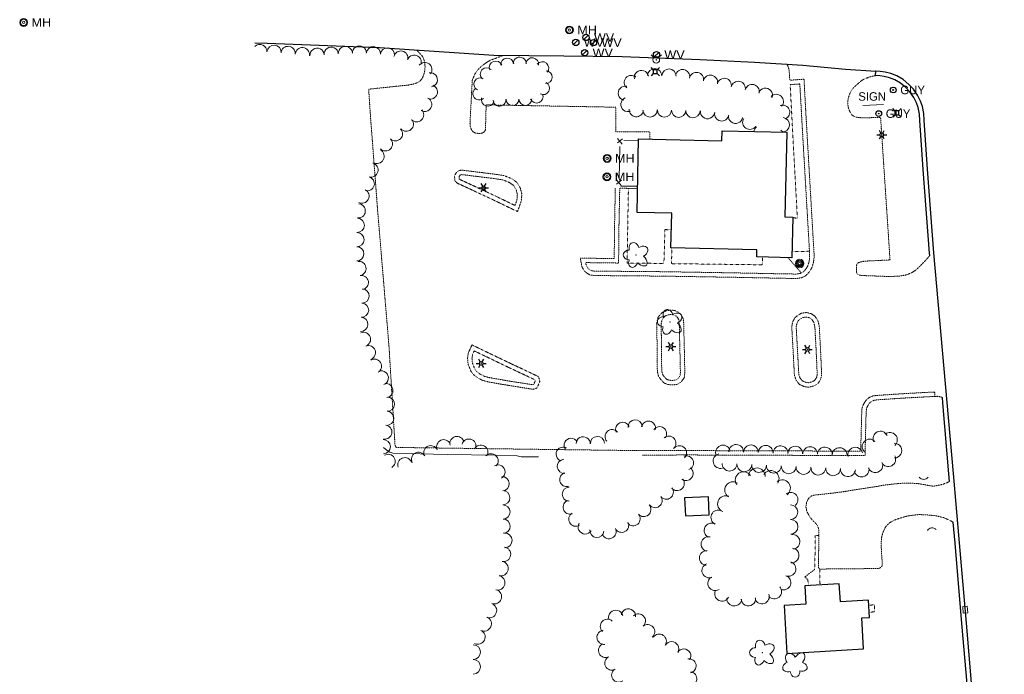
# Model space of a CAD drawing. Extents: x 386588 to 390135, y 96998 to 113606.
# Tile 39 of 92: x 387313 to 387870, y 100832 to 101202. Entities that reach past the tile are written whole.
import ezdxf
from ezdxf.enums import TextEntityAlignment as Align

# ---------------------------------------------------------------- set-up
doc = ezdxf.new("R2010")
doc.units = 0
doc.header["$MEASUREMENT"] = 0
doc.linetypes.add('Wisdot3', pattern=[0.1875, 0.125, -0.0625])
doc.linetypes.add('Wisdot5', pattern=[0.1, 0.05, -0.05])
for name, color, linetype, lineweight in [('E_BLD', 241, 'Continuous', 25), ('E_DRN', 40, 'Continuous', 15), ('E_DWY', 2, 'Wisdot3', 15), ('E_LAND_Vegetation', 3, 'Continuous', 15), ('E_LTG', 21, 'Continuous', 25), ('E_MISCPROP', 30, 'Continuous', 15), ('E_MISCPROP_Railing', 30, 'Continuous', 15), ('E_PATH_Sidewalk', 2, 'Wisdot5', 15), ('E_RDWY', 21, 'Continuous', 25), ('E_SGN', 21, 'Continuous', 15), ('E_UTL_AG_Bold', 30, 'Continuous', 25), ('E_UTL_EGuyWire', 200, 'Continuous', 25), ('E_UTL_MH', 30, 'Continuous', 15), ('E_UTL_W', 5, 'Continuous', 25), ('E_UTL_WHydrant', 4, 'Continuous', 15)]:
    doc.layers.add(name, color=color, linetype=linetype, lineweight=lineweight)
doc.styles.add('Style-dot_font5', font='dot_font5.shx')

# ---------------------------------------------------------------- blocks, each defined once
blk = doc.blocks.new('CULV')
at = {"layer": 'E_DRN'}
blk.add_arc((0, 6.1), 6.15, 216.8699, 323.1301, dxfattribs=at)
blk = doc.blocks.new('GUY')
at = {"layer": 'E_UTL_EGuyWire'}
for radius in [4, 0.5]:
    blk.add_circle((0, 0), radius, dxfattribs=at)
at = {"layer": 'E_UTL_EGuyWire', "style": 'Style-dot_font5'}
blk.add_text('GUY', height=12, dxfattribs=at).set_placement((10, 0), align=Align.MIDDLE_LEFT)
blk = doc.blocks.new('HYD')
at = {"layer": 'E_UTL_WHydrant'}
for p, q in [((-3.8, 3.8), (-8.3, 8.3)), ((3.8, 3.8), (8.3, 8.3))]:
    blk.add_line(p, q, dxfattribs=at)
for radius in [5.48, 0.42]:
    blk.add_circle((0, 0), radius, dxfattribs=at)
blk = doc.blocks.new('INLET')
at = {"layer": 'E_DRN', "flags": 128}
blk.add_lwpolyline([(-7.5, 10), (7.5, 10), (7.5, 0), (-7.5, 0)], close=True, dxfattribs=at)
blk = doc.blocks.new('LPOL')
at = {"layer": 'E_LTG'}
for p, q in [((-4, 0), (-1.5, 0)), ((-0.75, 1.3), (-2, 3.46)), ((0.75, 1.3), (2, 3.46)), ((1.5, 0), (4, 0)), ((-2, -3.46), (-0.75, -1.3)), ((2, -3.46), (0.75, -1.3))]:
    blk.add_line(p, q, dxfattribs=at)
for radius in [1.5, 1.5, 1.5, 0.125]:
    blk.add_circle((0, 0), radius, dxfattribs=at)
blk = doc.blocks.new('MH')
at = {"layer": 'E_UTL_MH'}
for radius in [5, 4, 1.5]:
    blk.add_circle((0, 0), radius, dxfattribs=at)
at = {"layer": 'E_UTL_MH', "style": 'Style-dot_font5', "width": 1.111111}
blk.add_text('MH', height=10.8, dxfattribs=at).set_placement((10, 0), align=Align.MIDDLE_LEFT)
blk = doc.blocks.new('PED')
at = {"layer": 'E_UTL_AG_Bold'}
for p, q in [((-2.5, 2.5), (-5.3, 5.3)), ((2.5, 2.5), (5.3, 5.3)), ((-2.5, -2.5), (-5.3, -5.3)), ((2.5, -2.5), (5.3, -5.3))]:
    blk.add_line(p, q, dxfattribs=at)
at = {"layer": 'E_UTL_AG_Bold', "flags": 128}
blk.add_lwpolyline([(-2.5, -2.5), (2.5, -2.5), (2.5, 2.5), (-2.5, 2.5)], close=True, dxfattribs=at)
blk = doc.blocks.new('POLE')
at = {"layer": 'E_MISCPROP'}
for radius in [4.46, 3.35, 2.23, 1.12]:
    blk.add_circle((0, 0), radius, dxfattribs=at)
blk = doc.blocks.new('SIGN')
at = {"layer": 'E_SGN', "lineweight": 13, "style": 'Style-dot_font5'}
blk.add_text('SIGN', height=12, dxfattribs=at).set_placement((0, 0), align=Align.MIDDLE_CENTER)
blk = doc.blocks.new('DTRE')
at = {"layer": 'E_LAND_Vegetation'}
blk.add_circle((-0.18, 0), 0.183, dxfattribs=at)
for centre, major_axis, ratio in [((-1.87, 5.32), (1.36, -4.98), 0.782863), ((-5.87, 0.15), (4.93, -0.12), 0.832022), ((4.06, 2.74), (-5.27, -2.93), 0.691916), ((-2.49, -5.24), (1.8, 4.86), 0.716896), ((3.54, -3.71), (-5.01, 4.58), 0.560249)]:
    blk.add_ellipse(centre, major_axis=major_axis, ratio=ratio, start_param=1.570796, end_param=4.712389, dxfattribs=at)
blk = doc.blocks.new('WV')
at = {"layer": 'E_UTL_W'}
blk.add_line((-2.8, -2.8), (2.8, 2.8), dxfattribs=at)
blk.add_circle((0, 0), 4, dxfattribs=at)
at = {"layer": 'E_UTL_W', "style": 'Style-dot_font5', "width": 1.111111}
blk.add_text('WV', height=10.8, dxfattribs=at).set_placement((10, 0), align=Align.MIDDLE_LEFT)

msp = doc.modelspace()

# ---------------------------------------------------------------- linework, layer by layer
at = {"layer": 'E_BLD'}
for p, q in [((387710.45, 101133.67), (387710.57, 101139.22)), ((387710.57, 101139.22), (387710.57, 101139.22)), ((387710.57, 101139.22), (387747.13, 101138.43)), ((387747.13, 101138.43), (387746.1, 101090.61)), ((387662.49, 101093.09), (387663.38, 101134.68)), ((387663.38, 101134.68), (387710.45, 101133.67)), ((387710.45, 101133.67), (387710.45, 101133.67)), ((387682.07, 101092.67), (387662.49, 101093.09)), ((387662.49, 101093.09), (387662.49, 101093.09)), ((387681.65, 101073.08), (387682.07, 101092.67)), ((387682.07, 101092.67), (387682.07, 101092.67)), ((387746.1, 101090.61), (387746.1, 101090.61)), ((387746.1, 101090.61), (387750.47, 101090.52)), ((387750.47, 101090.52), (387749.97, 101067.48)), ((387750.47, 101090.52), (387750.47, 101090.52)), ((387730.21, 101072.04), (387681.65, 101073.08)), ((387730.12, 101067.91), (387730.21, 101072.04)), ((387730.21, 101072.04), (387730.21, 101072.04)), ((387749.97, 101067.48), (387730.12, 101067.91)), ((387730.12, 101067.91), (387730.12, 101067.91)), ((387749.97, 101067.48), (387749.97, 101067.48)), ((387702.85, 100932.28), (387689.37, 100931.69)), ((387702.85, 100932.28), (387702.85, 100932.28)), ((387703.29, 100922.14), (387702.85, 100932.28)), ((387689.37, 100931.69), (387689.37, 100931.69)), ((387689.37, 100931.69), (387689.82, 100921.55)), ((387689.82, 100921.55), (387703.29, 100922.14)), ((387703.29, 100922.14), (387703.29, 100922.14)), ((387776.83, 100883.04), (387757.26, 100881.89)), ((387757.26, 100881.89), (387757.26, 100881.89)), ((387757.26, 100881.89), (387757.86, 100871.57)), ((387777.42, 100872.93), (387776.83, 100883.04)), ((387776.83, 100883.04), (387776.83, 100883.04)), ((387757.86, 100871.57), (387745.66, 100870.85)), ((387745.66, 100870.85), (387745.66, 100870.85)), ((387745.66, 100870.85), (387747.25, 100843.76)), ((387757.86, 100871.57), (387757.86, 100871.57)), ((387793.3, 100873.86), (387777.42, 100872.93)), ((387793.87, 100864.06), (387793.3, 100873.86)), ((387793.3, 100873.86), (387793.3, 100873.86)), ((387789.47, 100863.8), (387793.87, 100864.06)), ((387790.5, 100846.3), (387789.47, 100863.8)), ((387789.47, 100863.8), (387789.47, 100863.8)), ((387747.25, 100843.76), (387790.5, 100846.3)), ((387790.5, 100846.3), (387790.5, 100846.3))]:
    msp.add_line(p, q, dxfattribs=at)
at = {"layer": 'E_DWY', "flags": 128}
for points in [[(387511.71, 101148.35), (387510.75, 101162.79), (387533.59, 101165.18), (387536.7, 101165.9), (387538.38, 101166.49), (387539.81, 101167.41), (387541.1, 101169.05), (387541.98, 101171.3), (387542.51, 101173.37), (387542.62, 101175.4), (387542.52, 101178), (387541.83, 101180.03), (387540.88, 101181.75), (387537.83, 101184.96)], [(387669.69, 101134.54), (387669.78, 101138.62), (387650.4, 101138.72), (387650.5, 101152.6), (387577.17, 101153.94), (387576.79, 101139.96), (387576.25, 101138.75), (387575.02, 101137.99), (387573.75, 101137.66), (387572.66, 101137.77), (387570.97, 101138.05), (387569.83, 101138.67), (387569.03, 101139.53), (387568.28, 101141.34), (387568.03, 101143.27), (387569.31, 101167.82), (387570.79, 101171.35), (387572.58, 101173.9), (387574.78, 101175.98), (387577.62, 101178.05), (387579.61, 101179.17), (387587.08, 101181.98)], [(387748.84, 101167.84), (387748.49, 101173.34), (387748, 101175.27), (387747.21, 101176.95)], [(387650.2, 101106.84), (387649.77, 101086.1), (387649.57, 101067.02), (387630.36, 101067.27), (387631.38, 101062.18), (387632.8, 101059.89), (387634.29, 101058.65), (387635.99, 101057.73), (387638.05, 101057.43), (387676.61, 101057.1), (387717.33, 101056.43), (387747.05, 101055.83), (387752.73, 101055.77), (387755.57, 101056.19), (387757.88, 101057.31), (387759.99, 101059.61), (387761.26, 101061.75), (387762.24, 101065), (387762.56, 101067.57), (387762.54, 101069.88), (387760.87, 101098.36), (387758.27, 101143.04), (387756.85, 101168.45), (387748.84, 101167.84)], [(387652.7, 101106.78), (387652.27, 101086.06), (387652.04, 101064.49), (387633.42, 101064.73), (387633.74, 101063.11), (387634.71, 101061.55), (387635.69, 101060.73), (387636.79, 101060.14), (387638.24, 101059.93), (387676.64, 101059.6), (387717.38, 101058.93), (387747.09, 101058.33), (387752.56, 101058.27), (387754.82, 101058.61), (387756.36, 101059.35), (387757.98, 101061.11), (387758.95, 101062.76), (387759.78, 101065.52), (387760.06, 101067.72), (387760.04, 101069.8), (387758.38, 101098.22), (387755.78, 101142.9), (387754.5, 101165.76), (387749.03, 101165.34)], [(387827.98, 101068.72), (387824.85, 101065.18), (387822.37, 101062.66), (387820.17, 101060.58), (387817.52, 101058.88), (387814.55, 101057.77), (387810.91, 101057.13), (387805.58, 101056.85), (387790.28, 101057.41), (387788.23, 101057.64), (387787.31, 101058.02), (387786.74, 101058.65), (387786.55, 101059.57), (387786.5, 101062.95), (387786.78, 101063.85), (387787.34, 101064.53), (387788.39, 101064.99), (387791.15, 101065.56), (387805.5, 101066.25), (387800.17, 101146.73), (387789.09, 101146.64), (387785.83, 101147.07), (387783.84, 101148.29), (387782.67, 101150.32), (387781.82, 101152.74), (387781.56, 101155.52), (387782.04, 101158.22), (387782.99, 101160.96), (387784.59, 101163.35), (387787.13, 101165.71), (387789.88, 101168), (387793.78, 101169.71), (387797.37, 101170.46)], [(387665.45, 100958.41), (387604.57, 100959.18), (387526.5, 100960.23), (387525.95, 100960.68), (387525.63, 100961.81), (387522.27, 101017.07), (387515.81, 101094.31), (387511.71, 101148.35)], [(387581.31, 101100.14), (387560.83, 101109.67), (387559.47, 101111.07), (387559.32, 101113.85), (387560.36, 101115.71), (387561.73, 101116.67), (387563.04, 101117.06), (387580.53, 101114.92)], [(387582.37, 101102.4), (387562.3, 101111.74), (387561.92, 101112.14), (387561.86, 101113.26), (387562.27, 101113.99), (387562.84, 101114.39), (387563.26, 101114.52), (387580.23, 101112.44)], [(387580.23, 101112.44), (387586.65, 101111.51), (387590.34, 101110.03), (387592.75, 101108.3), (387594.14, 101105.96), (387594.81, 101103.38), (387594.69, 101100.89), (387594.28, 101099.25), (387593.49, 101097.05), (387582.37, 101102.4)], [(387580.59, 101114.91), (387587.3, 101113.94), (387591.55, 101112.24), (387594.64, 101110.03), (387596.47, 101106.93), (387597.33, 101103.64), (387597.18, 101100.53), (387596.67, 101098.52), (387594.9, 101093.6), (387581.28, 101100.15)], [(387652.7, 101106.78), (387662.78, 101106.65)], [(387673.85, 101017.03), (387673.56, 101030.28), (387674.39, 101033.9), (387676.62, 101036.44), (387679.16, 101037.57), (387681.86, 101037.94), (387684.12, 101037.55), (387686.13, 101036.51), (387687.46, 101035.08), (387688.39, 101033.36), (387688.81, 101031.64), (387689.24, 101014.07)], [(387676.35, 101017.08), (387676.07, 101030.02), (387676.69, 101032.72), (387678.14, 101034.38), (387679.85, 101035.14), (387681.82, 101035.41), (387683.32, 101035.15), (387684.59, 101034.49), (387685.41, 101033.61), (387686.04, 101032.46), (387686.31, 101031.31), (387686.74, 101014.01)], [(387766.27, 101014.25), (387765.5, 101028.93), (387764.66, 101032.04), (387763, 101034.5), (387760.98, 101035.86), (387758.29, 101036.53), (387755.31, 101036.06), (387753.31, 101034.89), (387751.72, 101033.54), (387750.6, 101031.55), (387750.16, 101029.88), (387749.96, 101028.3), (387750.76, 101013.84)], [(387763.78, 101014.12), (387763.01, 101028.53), (387762.35, 101030.99), (387761.2, 101032.7), (387759.95, 101033.54), (387758.18, 101033.98), (387756.17, 101033.67), (387754.77, 101032.85), (387753.68, 101031.92), (387752.94, 101030.6), (387752.61, 101029.4), (387752.46, 101028.21), (387753.25, 101013.98)], [(387590.9, 101007.74), (387569.13, 101018.2), (387567.02, 101013.53), (387566.65, 101010.41), (387567, 101007.16), (387568.47, 101003.51), (387569.96, 101001.42), (387572.29, 100999.63), (387575.19, 100998.11), (387578.24, 100997.3), (387589.76, 100995.3)], [(387689.24, 101014.06), (387689.48, 101002.86), (387689.23, 100999.74), (387687.45, 100997.36), (387685.2, 100995.89), (387682.68, 100995.6), (387680.06, 100995.75), (387677.71, 100996.67), (387675.76, 100998.82), (387674.6, 101000.48), (387674.09, 101002.58), (387673.9, 101005.15), (387673.85, 101017.07)], [(387686.74, 101014.01), (387686.98, 101002.93), (387686.8, 101000.66), (387685.72, 100999.21), (387684.33, 100998.3), (387682.61, 100998.1), (387680.6, 100998.22), (387679.16, 100998.78), (387677.72, 101000.38), (387676.92, 101001.53), (387676.57, 101002.97), (387676.4, 101005.25), (387676.35, 101017.08)], [(387589.82, 101005.49), (387570.36, 101014.84), (387569.46, 101012.85), (387569.16, 101010.39), (387569.45, 101007.77), (387570.68, 101004.72), (387571.78, 101003.18), (387573.64, 101001.74), (387576.1, 101000.45), (387578.77, 100999.74), (387590.18, 100997.76)], [(387750.76, 101013.84), (387751.45, 101001.02), (387752.41, 100998.22), (387754.35, 100995.83), (387757.01, 100994.66), (387759.61, 100994.26), (387762.49, 100995.02), (387764.83, 100996.44), (387766.33, 100998.84), (387766.84, 101001.3), (387766.27, 101014.23)], [(387753.25, 101013.98), (387753.92, 101001.51), (387754.64, 100999.45), (387755.91, 100997.87), (387757.71, 100997.09), (387759.47, 100996.81), (387761.51, 100997.35), (387763.02, 100998.27), (387763.97, 100999.79), (387764.33, 101001.51), (387763.78, 101014.12)], [(387589.79, 100995.29), (387603.79, 100993.07), (387606.01, 100993.94), (387607.6, 100997.81), (387606.68, 101000.31), (387590.88, 101007.75)], [(387590.18, 100997.76), (387603.52, 100995.65), (387604.1, 100995.88), (387604.92, 100997.86), (387604.69, 100998.49), (387589.82, 101005.49)], [(387830.85, 100989.09), (387830.71, 100991.59), (387812.14, 100990.57), (387798.5, 100989.66), (387795.93, 100989.38), (387793.69, 100988.42), (387791.87, 100986.85), (387790.86, 100985.25), (387790.19, 100983.95), (387789.68, 100982.29), (387789.5, 100980.33), (387788.92, 100958.09), (387750.94, 100958.26), (387717.46, 100958.34), (387691.16, 100958.48), (387674.33, 100958.4), (387665.45, 100958.41)], [(387830.85, 100989.09), (387812.29, 100988.08), (387798.72, 100987.17), (387796.57, 100986.93), (387795.03, 100986.27), (387793.78, 100985.2), (387793.03, 100984), (387792.51, 100983), (387792.15, 100981.8), (387791.99, 100980.18), (387791.35, 100955.58), (387750.93, 100955.76), (387717.45, 100955.84), (387691.16, 100955.98), (387674.34, 100955.9), (387665.45, 100955.91)], [(387830.85, 100989.09), (387832.36, 100989.13), (387833.5, 100988.98), (387835.12, 100988.43)], [(387839.18, 100940.97), (387837.01, 100940.03), (387835.2, 100939.33), (387833.75, 100938.98), (387831.91, 100938.63), (387829.9, 100938.3), (387826.31, 100938.88), (387821.92, 100939.72), (387817.84, 100939.98), (387812.79, 100939.98), (387807.99, 100939.6), (387802.09, 100938.91), (387798.15, 100938.19), (387788.91, 100936.78), (387778.36, 100935.07), (387770.29, 100934.07), (387762.67, 100933.27), (387761.12, 100932.83), (387759.44, 100931.43), (387758.28, 100929.07), (387757.93, 100926.71), (387758.47, 100924.08), (387760.07, 100921.04), (387761.55, 100919.22), (387763.31, 100917.5), (387764.63, 100915.88), (387765.26, 100913.84), (387765.07, 100892.25), (387765.87, 100891.46), (387798.52, 100891.75), (387799.87, 100892.1), (387800.99, 100893.29), (387800.99, 100896.34), (387800.44, 100905.15), (387800.74, 100909.53), (387801.62, 100912.52), (387803.08, 100915.42), (387805.2, 100917.58), (387807.95, 100919.15), (387812.6, 100920.69), (387816.14, 100921.61), (387821.74, 100922.29), (387826.7, 100922.04), (387831.32, 100921.61), (387835.85, 100920.52), (387838.73, 100919.27), (387841.31, 100917.92)]]:
    msp.add_lwpolyline(points, dxfattribs=at)
at = {"layer": 'E_LAND_Vegetation'}
for centre, radius, start, end in [((387449.24, 101184.11), 4.02, 356.7624, 134.6462), ((387457.27, 101183.66), 4.02, 356.7624, 176.7624), ((387465.22, 101183.02), 4.02, 354.6426, 174.6426), ((387473.23, 101182.27), 4.02, 354.6426, 174.6426), ((387481.56, 101181.94), 4.02, 4.1922, 184.1922), ((387489.58, 101182.53), 4.02, 4.1922, 184.1922), ((387497.53, 101182.96), 4.02, 1.6064, 181.6064), ((387505.57, 101183.19), 4.02, 1.6064, 181.6064), ((387513.41, 101182.84), 4.02, 355.7996, 175.7996), ((387521.43, 101182.25), 4.02, 355.7996, 175.7996), ((387528.93, 101180.38), 4.02, 346.0494, 166.0494), ((387536.49, 101178.06), 4.02, 341.7583, 161.7583), ((387542.54, 101173.87), 4.02, 322.6816, 142.6816), ((387582.58, 101175.04), 3.64, 20.9015, 200.9015), ((387589.11, 101176.75), 3.64, 5.2601, 185.2601), ((387596.16, 101177.26), 3.64, 358.4187, 178.4187), ((387603.22, 101176.92), 3.64, 351.5861, 171.5861), ((387608.9, 101174.68), 3.64, 320.2697, 140.2697), ((387545.61, 101168.06), 4.02, 280.349, 100.349), ((387577.51, 101171.3), 3.64, 47.6958, 227.6958), ((387610.88, 101169.58), 3.64, 266.8941, 86.8941), ((387664.92, 101169.39), 4.02, 10.5937, 190.5937), ((387672.46, 101170.45), 4.02, 358.4356, 178.4356), ((387680.51, 101170.24), 4.02, 358.4356, 178.4356), ((387688.22, 101169.89), 4.02, 348.6111, 168.6111), ((387696.11, 101168.29), 4.02, 348.6111, 168.6111), ((387573.9, 101165.59), 3.64, 63.2557, 243.2557), ((387609.39, 101163.34), 3.64, 243.0667, 63.0667), ((387659.23, 101166.57), 4.02, 49.5555, 229.5555), ((387703.96, 101166.7), 4.02, 347.5181, 167.5181), ((387711.82, 101164.96), 4.02, 347.5181, 167.5181), ((387719.68, 101163.21), 4.02, 347.5144, 167.5144), ((387545.6, 101161.24), 4.02, 250.3977, 70.3977), ((387573.32, 101160.33), 3.64, 128.4416, 308.4416), ((387655.83, 101160.56), 4.02, 77.728, 257.728), ((387727.54, 101161.48), 4.02, 347.5144, 167.5144), ((387735.01, 101159.4), 4.02, 339.1715, 159.1715), ((387542.39, 101154.19), 4.02, 241.8506, 61.8506), ((387578.11, 101156.82), 3.64, 163.1506, 343.1506), ((387584.7, 101156.77), 3.64, 183.7517, 3.7517), ((387592.06, 101157.15), 3.64, 180.7626, 0.7626), ((387599.33, 101157.24), 3.64, 180.7626, 0.7626), ((387605.68, 101158.58), 3.64, 203.0884, 23.0884), ((387657.32, 101154.12), 4.02, 112.6186, 292.6186), ((387741.24, 101155.87), 4.02, 316.4433, 136.4433), ((387537.85, 101148.35), 4.02, 224.5494, 44.5494), ((387662.02, 101151.18), 4.02, 174.8205, 354.8205), ((387669.84, 101151), 4.02, 181.1724, 1.1724), ((387677.98, 101151.08), 4.02, 178.6092, 358.6092), ((387686.02, 101150.88), 4.02, 178.7043, 358.7043), ((387694.06, 101150.7), 4.02, 178.7043, 358.7043), ((387702.27, 101150.09), 4.02, 172.8509, 352.8509), ((387710.33, 101148.78), 4.02, 169.3185, 349.3185), ((387744.82, 101149.77), 4.02, 291.7241, 111.7241), ((387532.02, 101142.99), 4.02, 220.8806, 40.8806), ((387718.17, 101147.41), 4.02, 171.9304, 351.9304), ((387726.17, 101144.05), 4.02, 146.7472, 326.7472), ((387744.74, 101142.69), 4.02, 265.6039, 85.6039), ((387525.86, 101137.6), 4.02, 225.3589, 45.3589), ((387732.66, 101138.64), 4.02, 132.7613, 177.3371), ((387741.98, 101135.96), 4.02, 38.7103, 62.6009), ((387520.2, 101131.88), 4.02, 225.3589, 45.3589), ((387515.5, 101124.82), 4.02, 240.5221, 60.5221), ((387512.06, 101117.1), 4.02, 254.7729, 74.7729), ((387509.95, 101109.33), 4.02, 254.7729, 74.7729), ((387506.98, 101102.31), 4.02, 242.9437, 62.9437), ((387504.85, 101093.98), 4.02, 264.1301, 84.1301), ((387504.3, 101085.82), 4.02, 268.2429, 88.2429), ((387504.11, 101077.74), 4.02, 269.4786, 89.4786), ((387504.04, 101069.69), 4.02, 269.4786, 89.4786), ((387505.25, 101061.42), 4.02, 279.4662, 99.4662), ((387506.61, 101053.48), 4.02, 279.8, 99.8), ((387507.07, 101045.86), 4.02, 268.4541, 88.4541), ((387506.76, 101037.88), 4.02, 266.5567, 86.5567), ((387506.28, 101029.85), 4.02, 266.5567, 86.5567), ((387507.79, 101021.33), 4.02, 290.3986, 110.3986), ((387510.6, 101013.79), 4.02, 290.3986, 110.3986), ((387514.04, 101006.13), 4.02, 302.2225, 122.2225), ((387517.88, 100999.57), 4.02, 289.7308, 109.7308), ((387520.47, 100992.37), 4.02, 277.4647, 97.4647), ((387521.37, 100984.73), 4.02, 267.0181, 87.0181), ((387520.95, 100976.7), 4.02, 267.0181, 87.0181), ((387519.85, 100968.93), 4.02, 261.059, 81.059), ((387654.35, 100970.47), 3.99, 22.3685, 202.3685), ((387661.51, 100971.85), 3.99, 4.1318, 184.1318), ((387668.95, 100971.11), 3.99, 350.2701, 170.2701), ((387675.23, 100968.01), 3.99, 325.4547, 145.4547), ((387560.65, 100962.44), 4.02, 13.396, 193.396), ((387625.28, 100961.41), 3.99, 33.5592, 213.5592), ((387632.02, 100962.3), 3.99, 358.359, 178.359), ((387640.13, 100962.51), 3.99, 2.7678, 182.7678), ((387648.36, 100966.33), 3.99, 40.8011, 220.8011), ((387680.45, 100962.64), 3.99, 311.6461, 131.6461), ((387800.1, 100965.21), 4.18, 26.3051, 206.3051), ((387805.45, 100964.54), 4.18, 309.8548, 129.8548), ((387519.01, 100960.63), 4.02, 270.9725, 90.9725), ((387545.89, 100957.26), 4.02, 24.5929, 204.5929), ((387553.2, 100960.61), 4.02, 24.5929, 204.5929), ((387567.41, 100960.97), 4.02, 343.2668, 163.2668), ((387574.15, 100957.48), 4.02, 330.2713, 150.2713), ((387620.69, 100956.42), 3.99, 62.6312, 242.6312), ((387686.47, 100957.22), 3.99, 315.4959, 135.4959), ((387711.06, 100957.32), 4.18, 22.9223, 202.9223), ((387718.47, 100957.68), 4.18, 358.3493, 178.3493), ((387726.83, 100957.43), 4.18, 358.3493, 178.3493), ((387735.2, 100957.19), 4.18, 358.3493, 178.3493), ((387743.57, 100956.95), 4.18, 358.3493, 178.3493), ((387751.93, 100956.71), 4.18, 358.3493, 178.3493), ((387760.3, 100956.47), 4.18, 358.3493, 178.3493), ((387768.65, 100956.2), 4.18, 357.9776, 177.9776), ((387777.01, 100955.91), 4.18, 357.9776, 177.9776), ((387785.87, 100956.12), 4.18, 13.9995, 193.9995), ((387793.94, 100960.71), 4.18, 44.8729, 224.8729), ((387807.93, 100958.45), 4.18, 270.6221, 90.6221), ((387521.77, 100952.33), 4.02, 300.6739, 120.6739), ((387531.22, 100950.45), 4.02, 21.0783, 201.0783), ((387538.91, 100953.51), 4.02, 28.3338, 208.3338), ((387579.95, 100952.66), 4.02, 316.3385, 136.3385), ((387690.44, 100951.48), 3.99, 290.5152, 110.5152), ((387709.69, 100952.54), 4.18, 103.9995, 283.9995), ((387804.51, 100953.59), 4.18, 207.7886, 27.7886), ((387583.87, 100946.38), 4.02, 298.5574, 118.5574), ((387621.37, 100949.55), 3.99, 95.2625, 275.2625), ((387690.18, 100945.47), 3.99, 232.3021, 52.3021), ((387714.78, 100951.05), 4.18, 177.4242, 357.4242), ((387723.14, 100950.67), 4.18, 177.4242, 357.4242), ((387730.25, 100944), 4.65, 357.5942, 177.5942), ((387731.5, 100950.3), 4.18, 177.4242, 357.4242), ((387739.86, 100949.92), 4.18, 177.4242, 357.4242), ((387748.22, 100949.55), 4.18, 177.4242, 357.4242), ((387756.59, 100949.17), 4.18, 177.4242, 357.4242), ((387764.95, 100948.79), 4.18, 177.4242, 357.4242), ((387773.31, 100948.42), 4.18, 177.4242, 357.4242), ((387789.44, 100947.75), 4.18, 192.7564, 12.7564), ((387797.18, 100950.14), 4.18, 200.3242, 20.3242), ((387586.24, 100939.71), 4.02, 274.0661, 94.0661), ((387622.73, 100942.05), 3.99, 105.1656, 285.1656), ((387722.69, 100941.8), 4.65, 33.7594, 213.7594), ((387738.09, 100942.49), 4.65, 328.9531, 148.9531), ((387781.74, 100947.9), 4.18, 175.2555, 355.2555), ((387624.13, 100933.75), 3.99, 89.4563, 269.4563), ((387685.22, 100939.8), 3.99, 219.6999, 39.6999), ((387716.68, 100936.14), 4.65, 56.7577, 236.7577), ((387744.53, 100937.24), 4.65, 306.8978, 126.8978), ((387586.56, 100931.78), 4.02, 270.6763, 90.6763), ((387672.65, 100930.14), 3.99, 216.9807, 36.9807), ((387679.03, 100934.93), 3.99, 216.7974, 36.7974), ((387712.67, 100928.27), 4.65, 68.0596, 248.0596), ((387749.32, 100930.68), 4.15, 306.732, 126.732), ((387586.65, 100923.74), 4.02, 270.6763, 90.6763), ((387624.65, 100926.46), 3.99, 107.4638, 287.4638), ((387666.32, 100925.11), 3.99, 220.511, 40.511), ((387749.22, 100923.64), 4.15, 270.6341, 90.6341), ((387627.84, 100919.66), 3.99, 120.2749, 300.2749), ((387660.26, 100919.93), 3.99, 220.511, 40.511), ((387708.39, 100920.65), 4.15, 65.075, 245.075), ((387586.75, 100915.69), 4.02, 270.6763, 90.6763), ((387633.15, 100915.26), 3.99, 148.0262, 328.0262), ((387653.76, 100916.2), 3.99, 206.9564, 26.9564), ((387704.57, 100913.2), 4.15, 62.6635, 242.6635), ((387749.31, 100915.34), 4.15, 270.6341, 90.6341), ((387587.69, 100907.67), 4.14, 270.7901, 90.7901), ((387639.75, 100913.3), 3.99, 175.0145, 355.0145), ((387646.66, 100912.58), 3.99, 206.9564, 26.9564), ((387702.84, 100905.59), 4.15, 77.0336, 257.0336), ((387750.37, 100906.87), 4.15, 278.1905, 98.1905), ((387586.92, 100899.78), 4.14, 260.9301, 80.9301), ((387701.84, 100897.73), 4.15, 87.3293, 267.3293), ((387749.91, 100899.13), 4.15, 263.3694, 83.3694), ((387585.53, 100891.76), 4.14, 256.7376, 76.7376), ((387703.27, 100890.6), 4.15, 111.9965, 291.9965), ((387748.08, 100891.56), 4.15, 249.9757, 69.9757), ((387583.63, 100883.69), 4.14, 256.7376, 76.7376), ((387745.24, 100883.77), 4.15, 249.9757, 69.9757), ((387706.7, 100883.39), 4.15, 120.6254, 300.6254), ((387581.79, 100875.84), 4.14, 250.201, 70.201), ((387710.52, 100877.45), 4.15, 153.926, 333.926), ((387733.1, 100875.96), 4.15, 199.2769, 19.2769), ((387740.04, 100878.75), 4.15, 221.3453, 41.3453), ((387578.98, 100868.05), 4.14, 250.201, 70.201), ((387717.42, 100874.73), 4.15, 176.996, 356.996), ((387725.4, 100874.78), 4.15, 185.4608, 5.4608), ((387650.45, 100864.18), 4.03, 14.431, 194.431), ((387657.59, 100864.95), 4.03, 351.7066, 171.7066), ((387663.23, 100862.1), 4.03, 312.3335, 132.3335), ((387576.02, 100860.53), 4.14, 244.3247, 64.3247), ((387645.74, 100859.07), 4.03, 47.3697, 227.3697), ((387668.45, 100856.05), 4.03, 310.0238, 130.0238), ((387572.43, 100853.06), 4.14, 244.3247, 64.3247), ((387643.85, 100852.87), 4.03, 96.5306, 276.5306), ((387675.02, 100850.65), 4.03, 325.5279, 145.5279), ((387569.85, 100844.48), 4.14, 270.0882, 90.0882), ((387644.68, 100845.5), 4.03, 116.3166, 296.3166), ((387682.03, 100846.39), 4.03, 330.2433, 150.2433), ((387688.89, 100842.24), 4.03, 328.8067, 148.8067), ((387569.87, 100836.2), 4.14, 270.0882, 90.0882), ((387648.25, 100838.27), 4.03, 116.3166, 296.3166), ((387691.86, 100836.69), 4.03, 280.7481, 100.7481), ((387652.12, 100831.55), 4.03, 124.9771, 304.9771), ((387692.24, 100829.45), 4.03, 259.8706, 79.8706)]:
    msp.add_arc(centre, radius, start, end, dxfattribs=at)
for centre, major_axis, ratio, start_param, end_param in [((387749.62, 100840.18), (2.22, -3.35), 0.691916, 2.880488, 4.712389), ((387749.62, 100840.18), (2.22, -3.35), 0.691916, 1.570796, 2.639442), ((387753.93, 100840.17), (-2.79, -3.57), 0.560249, 1.570796, 4.712389), ((387748.2, 100836.1), (3.24, 1.16), 0.782863, 1.570796, 4.712389), ((387755.26, 100836.23), (-3.32, 0.95), 0.716896, 1.570796, 4.712389), ((387751.84, 100833.71), (-0.17, 3.29), 0.832022, 1.570796, 4.712389)]:
    msp.add_ellipse(centre, major_axis=major_axis, ratio=ratio, start_param=start_param, end_param=end_param, dxfattribs=at)
at = {"layer": 'E_MISCPROP_Railing'}
for p, q in [((387651.46, 101134.95), (387654.11, 101131.76)), ((387654.18, 101134.75), (387651.46, 101132.46)), ((387650.93, 101111.54), (387653.58, 101108.36)), ((387653.65, 101111.34), (387650.93, 101109.05))]:
    msp.add_line(p, q, dxfattribs=at)
at = {"layer": 'E_MISCPROP_Railing', "flags": 128}
for points in [[(387663.36, 101133.59), (387655, 101133.75)], [(387652.82, 101130.36), (387652.6, 101120.85)], [(387652.6, 101120.85), (387652.41, 101112.48)], [(387653.29, 101107.94), (387662.81, 101107.96)], [(387519.07, 100960.24), (387521.14, 100958.47), (387522.78, 100957.58), (387524.33, 100957.08), (387555.17, 100956.22), (387582.42, 100955.9), (387594.61, 100955.46), (387596.97, 100954.93), (387606.68, 100954.96)]]:
    msp.add_lwpolyline(points, dxfattribs=at)
at = {"layer": 'E_PATH_Sidewalk', "flags": 128}
for points in [[(387749.03, 101165.34), (387753.09, 101089.9), (387750.46, 101090.03)], [(387681.87, 101083.27), (387678.24, 101083.39), (387677.66, 101064.22), (387656.82, 101064.51), (387657.6, 101106.72)], [(387733.47, 101067.84), (387733.27, 101063.49), (387681.96, 101064.14), (387682.18, 101073.07)], [(387759.96, 101071.13), (387750.05, 101070.98)], [(387755.36, 101058.87), (387747.84, 101067.53)], [(387765.23, 100910.44), (387763.21, 100910.39), (387762.99, 100891.33), (387757.35, 100886.96), (387759.07, 100885.42), (387759.26, 100882.01)], [(387765.73, 100891.6), (387765.93, 100882.4)], [(387793.47, 100871), (387796.67, 100871.25), (387796.92, 100867.26), (387793.7, 100867.08)]]:
    msp.add_lwpolyline(points, dxfattribs=at)
at = {"layer": 'E_RDWY'}
msp.add_line((387797.37, 101170.46), (387797.45, 101172.96), dxfattribs=at)
at = {"layer": 'E_RDWY', "flags": 128}
for points in [[(387446.38, 101189.04), (387453.42, 101188.85), (387516.96, 101186.36), (387581.53, 101182.03), (387621.09, 101181.63), (387654, 101181.33), (387698.22, 101179.58), (387728.88, 101178.1), (387756.23, 101176.39), (387780.37, 101174.1), (387797.54, 101172.96)], [(387841.29, 100945.54), (387837.88, 100985.68), (387830.34, 101070.31), (387826.65, 101117.55), (387824.78, 101145.29), (387824.58, 101149.02), (387823.83, 101153.04), (387822.71, 101156.11), (387821.04, 101159.38), (387818.69, 101162.79), (387816.19, 101165.53), (387812.87, 101168.25), (387809.29, 101170.43), (387805.99, 101171.62), (387802.71, 101172.5), (387799.97, 101172.87), (387797.45, 101172.96)], [(387827.98, 101068.72), (387827.85, 101070.1), (387824.15, 101117.37), (387822.29, 101145.14), (387822.09, 101148.72), (387821.41, 101152.38), (387820.42, 101155.11), (387818.89, 101158.09), (387816.73, 101161.23), (387814.47, 101163.71), (387811.42, 101166.21), (387808.2, 101168.16), (387805.24, 101169.24), (387802.22, 101170.04), (387799.76, 101170.38), (387797.37, 101170.46)], [(387838.8, 100945.33), (387835.39, 100985.46), (387835.12, 100988.43)], [(387839.18, 100940.97), (387838.8, 100945.33)], [(387871.07, 100196.04), (387871.29, 100198.85), (387874.26, 100242.49), (387878.22, 100301.85), (387880.44, 100357.46), (387881.18, 100407.65), (387880.87, 100437.87), (387880.25, 100456.58), (387878.46, 100500.44), (387876.48, 100535.71), (387874.48, 100562.96), (387872.09, 100591.16), (387868.27, 100634.71), (387865.37, 100669.59), (387862.64, 100699.57), (387859.34, 100738.63), (387856.17, 100774.49), (387852.17, 100820.42), (387848.64, 100860.9), (387844.74, 100906.24), (387841.29, 100945.55)], [(387850.99, 100805.13), (387849.68, 100820.2), (387846.15, 100860.69), (387842.25, 100906.02), (387841.2, 100917.97)]]:
    msp.add_lwpolyline(points, dxfattribs=at)
at = {"layer": 'E_SGN'}
msp.add_line((387790.21, 101153.5), (387801.72, 101154.12), dxfattribs=at)

# ---------------------------------------------------------------- block references
at = {"layer": 'E_DRN', "xscale": 0.5, "yscale": 0.5, "zscale": 0.5}
msp.add_blockref('CULV', (387824.51, 100942.16), dxfattribs=at)
at = {"layer": 'E_DRN'}
for name, p, xscale, yscale, zscale, rotation in [('CULV', (387828.93, 100914.69), 0.5, 0.5, 0.5, 187.227678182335), ('INLET', (387846.75, 100868.37), 0.25, 0.25, 0.25, 275.3802268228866)]:
    msp.add_blockref(name, p, dxfattribs=dict(at, xscale=xscale, yscale=yscale, zscale=zscale, rotation=rotation))
at = {"layer": 'E_LAND_Vegetation', "xscale": 0.6769248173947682, "yscale": 0.6769248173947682, "zscale": 0.6769248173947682}
for p in [(387662.02, 101068.98), (387681.28, 101031.18), (387733.42, 100844.12)]:
    msp.add_blockref('DTRE', p, dxfattribs=at)
at = {"layer": 'E_LTG', "xscale": 0.692840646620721, "yscale": 0.692840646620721, "zscale": 0.692840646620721}
for p in [(387800.84, 101137.03), (387575.78, 101107.09), (387681.61, 101017.25), (387758.8, 101015.61), (387574.38, 101007.74)]:
    msp.add_blockref('LPOL', p, dxfattribs=at)
at = {"layer": 'E_MISCPROP', "xscale": 0.5377037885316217, "yscale": 0.5377037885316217, "zscale": 0.5377037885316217}
msp.add_blockref('POLE', (387754.45, 101064.26), dxfattribs=at)
at = {"layer": 'E_SGN', "xscale": 0.3999999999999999, "yscale": 0.3999999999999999, "zscale": 0.3999999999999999}
msp.add_blockref('SIGN', (387795.39, 101158.67), dxfattribs=at)
at = {"layer": 'E_UTL_AG_Bold', "xscale": 0.4503659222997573, "yscale": 0.4503659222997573, "zscale": 0.4503659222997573}
for p in [(387672.79, 101172.7), (387809.38, 101149.45)]:
    msp.add_blockref('PED', p, dxfattribs=at)
at = {"layer": 'E_UTL_EGuyWire', "xscale": 0.3999999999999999, "yscale": 0.3999999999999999, "zscale": 0.3999999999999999}
for p in [(387807.32, 101162.33), (387799.11, 101148.99)]:
    msp.add_blockref('GUY', p, dxfattribs=at)
at = {"layer": 'E_UTL_MH', "xscale": 0.4444444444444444, "yscale": 0.4444444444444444, "zscale": 0.4444444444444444}
for p in [(387315.68, 101200.51), (387624.26, 101196.23), (387645.58, 101123.65), (387645.45, 101113.24)]:
    msp.add_blockref('MH', p, dxfattribs=at)
at = {"layer": 'E_UTL_W', "xscale": 0.4444444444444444, "yscale": 0.4444444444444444, "zscale": 0.4444444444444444}
for p in [(387633.64, 101192.04), (387627.85, 101189.22), (387637.87, 101189.08), (387632.9, 101183.38), (387673.47, 101182.29)]:
    msp.add_blockref('WV', p, dxfattribs=at)
at = {"layer": 'E_UTL_WHydrant', "xscale": 0.3477624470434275, "yscale": 0.3477624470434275, "zscale": 0.3477624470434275}
msp.add_blockref('HYD', (387673.34, 101179.37), dxfattribs=at)

doc.saveas('drawing.dxf')
